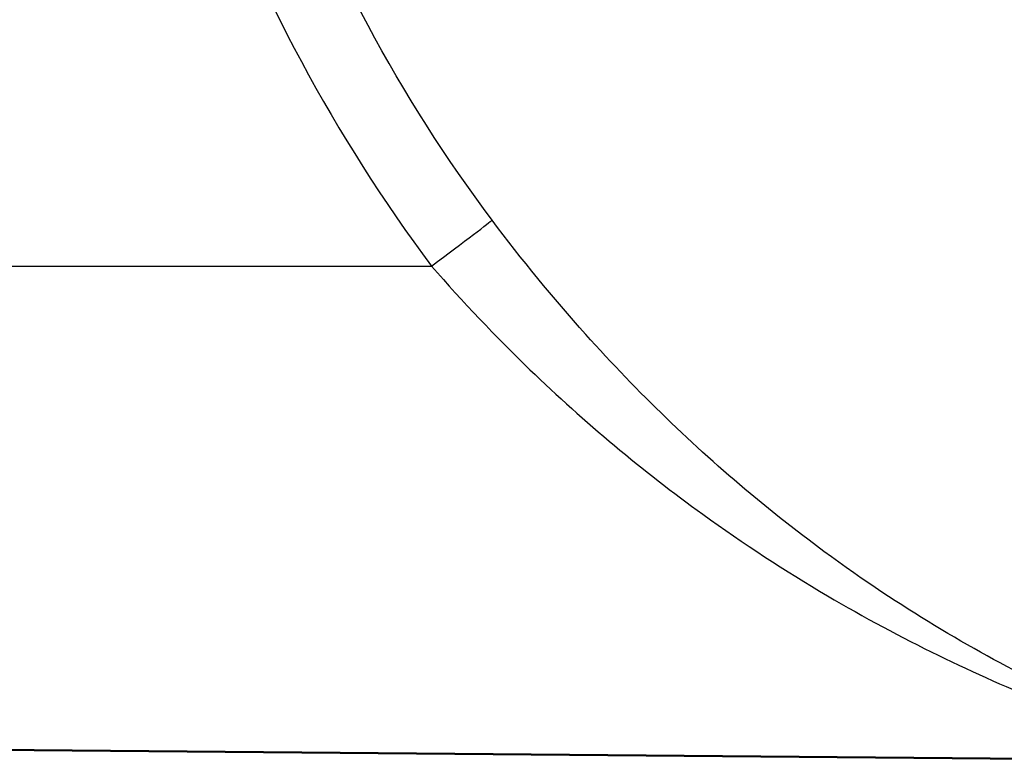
# Model space of a CAD drawing. Header units: millimetres. Extents: x 100 to 2000, y 93 to 3952.
# Tile 7 of 26: x 764.02 to 770.44, y 1488.51 to 1493.35. Entities that reach past the tile are written whole.
import ezdxf

# ---------------------------------------------------------------- set-up
doc = ezdxf.new("R2010")
doc.units = ezdxf.units.MM
doc.header["$LTSCALE"] = 10
doc.layers.add('Visible Edges(ISO)', color=7, linetype='Continuous', lineweight=50)
doc.layers.add('Visible Tangent Edges(ISO)', color=7, linetype='Continuous', lineweight=25)

msp = doc.modelspace()

# ---------------------------------------------------------------- linework, layer by layer
at = {"layer": 'Visible Edges(ISO)'}
msp.add_line((746.4091, 1488.7414), (771.81, 1488.5197), dxfattribs=at)
at = {"layer": 'Visible Tangent Edges(ISO)'}
msp.add_line((746.4, 1491.7414), (766.7073, 1491.7414), dxfattribs=at)
msp.add_ellipse((766.7014, 1491.7414), major_axis=(0.4002, 0.2997), ratio=0.007045, start_param=4.721794, end_param=6.225636, dxfattribs=at)
for points, knots in [([(764.6151, 1497.9306), (764.6252, 1496.7749), (764.8314, 1495.6084), (765.5703, 1493.528), (766.078, 1492.5815), (766.7073, 1491.7414)], [-0.6616352, -0.6616352, -0.6616352, -0.6616352, -0.3148945, -0.3148945, 0, 0, 0, 0]), ([(767.101, 1492.0405), (766.5016, 1492.8406), (766.0179, 1493.742), (765.314, 1495.7234), (765.1177, 1496.8343), (765.1081, 1497.935)], [0, 0, 0, 0, 0.3148945, 0.3148945, 0.6616352, 0.6616352, 0.6616352, 0.6616352]), ([(771.8987, 1488.5145), (771.8494, 1488.5306), (771.7731, 1488.5562), (771.4723, 1488.6638), (771.1945, 1488.7736), (770.4743, 1489.1073), (770.0116, 1489.3639), (769.294, 1489.8529), (769.0351, 1490.048), (768.4109, 1490.5699), (768.0516, 1490.916), (767.4978, 1491.5341), (767.2933, 1491.7838), (767.101, 1492.0405)], [-0.7418391, -0.7418391, -0.7418391, -0.7418391, -0.6907548, -0.6907548, -0.565948, -0.565948, -0.3727805, -0.3727805, -0.2626422, -0.2626422, -0.1010162, -0.1010162, 0, 0, 0, 0]), ([(766.7073, 1491.7414), (766.9091, 1491.5085), (767.1238, 1491.2819), (767.7056, 1490.7209), (768.0831, 1490.4065), (768.7391, 1489.9324), (769.0112, 1489.755), (769.7655, 1489.3104), (770.2519, 1489.0768), (771.0087, 1488.7729), (771.3005, 1488.6727), (771.664, 1488.5599), (771.7763, 1488.5284), (771.8074, 1488.5202), (771.8094, 1488.5198), (771.8095, 1488.5198)], [0, 0, 0, 0, 0.1010162, 0.1010162, 0.2626422, 0.2626422, 0.3727805, 0.3727805, 0.565948, 0.565948, 0.6907548, 0.6907548, 0.768272, 0.768272, 0.779787, 0.779787, 0.779787, 0.779787])]:
    msp.add_open_spline(points, degree=3, knots=knots, dxfattribs=at)

doc.saveas('drawing.dxf')
